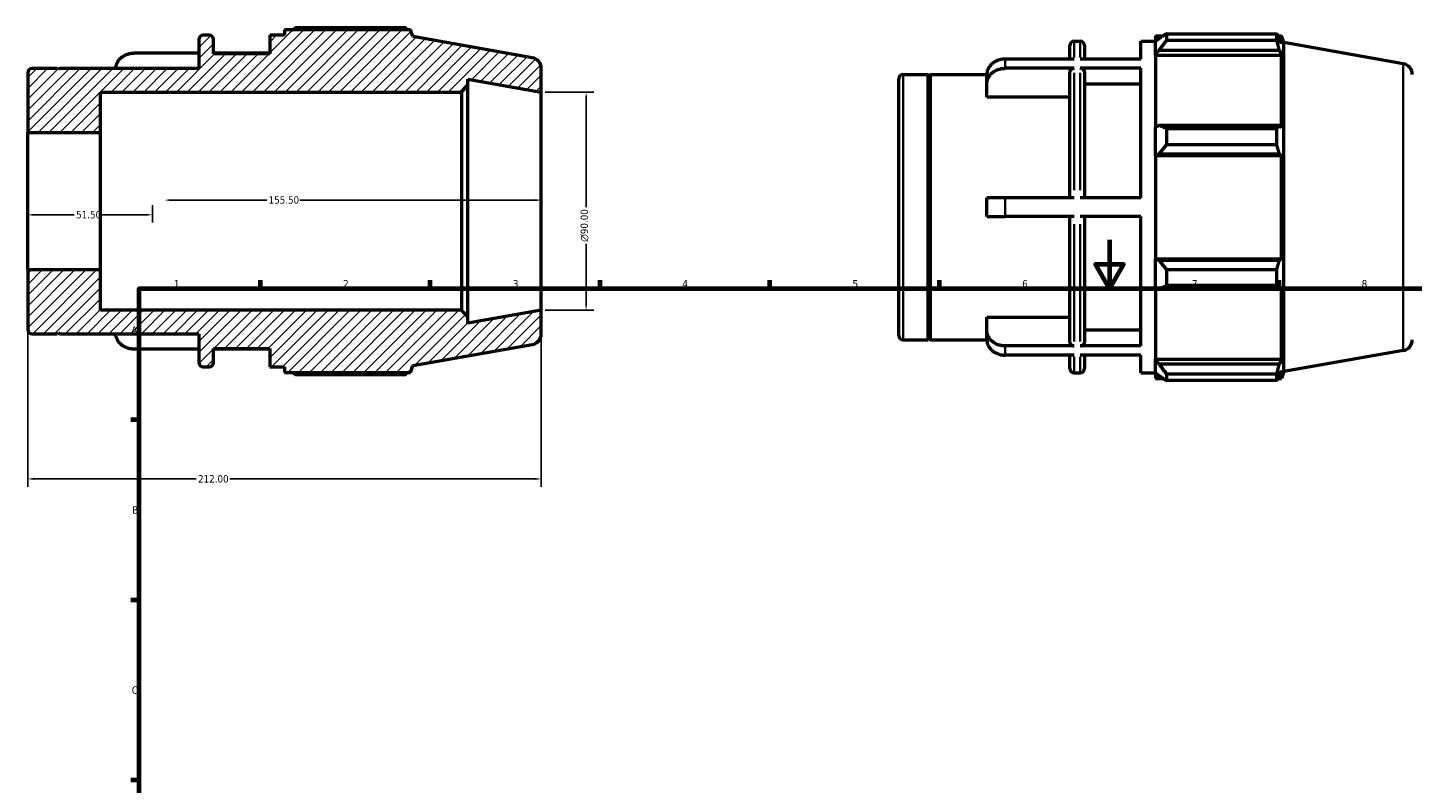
# Model space of a CAD drawing. Header units: millimetres. Extents: x -26 to 927, y -47 to 734.
# Tile 2 of 4: x -26 to 546, y 370 to 682. Entities that reach past the tile are written whole.
import ezdxf

# ---------------------------------------------------------------- set-up
doc = ezdxf.new("R2010")
doc.units = ezdxf.units.MM
for name, color, linetype, lineweight in [('Border (ANSI)', 7, 'Continuous', 70), ('Dimension (ANSI)', 7, 'Continuous', 25), ('Hatch (ANSI)', 7, 'Continuous', 18), ('Visible (ANSI)', 7, 'Continuous', 50), ('Visible Narrow (ANSI)', 7, 'Continuous', 35)]:
    doc.layers.add(name, color=color, linetype=linetype, lineweight=lineweight)
doc.styles.add('Note Text (ANSI)', font='tahoma.ttf')
doc.dimstyles.new('Default - mm (ANSI)', dxfattribs={"dimtxt": 3.048, "dimasz": 2.5, "dimexe": 3.175, "dimexo": 1.6002, "dimgap": 0.8, "dimtad": 0, "dimtoh": 1, "dimrnd": 1e-08, "dimzin": 4, "dimdsep": 46, "dimtxsty": 'Note Text (ANSI)', "dimcen": 0.09, "dimdle": 10, "dimclrd": 256, "dimclre": 256, "dimclrt": 256, "dimadec": 1, "dimazin": 1, "dimtfac": 1, "dimtofl": 0, "dimtmove": 0, "dimatfit": 3, "dimfxl": 1, "dimtolj": 1, "dimtzin": 4, "dimlwd": -1, "dimlwe": -1, "dimarcsym": 0})

# ---------------------------------------------------------------- blocks, each defined once
blk = doc.blocks.new('Borders Default Border')
at = {"layer": 'Border (ANSI)'}
for p, q in [((70.08, 574), (70.08, 577.45)), ((140.17, 574), (140.17, 577.45)), ((210.25, 574), (210.25, 577.45)), ((280.33, 574), (280.33, 577.45)), ((350.42, 574), (350.42, 577.45)), ((490.58, 574), (490.58, 577.45)), ((20, 519.75), (16.55, 519.75)), ((20, 445.5), (16.55, 445.5)), ((20, 371.25), (16.55, 371.25))]:
    blk.add_line(p, q, dxfattribs=at)
at = {"layer": 'Border (ANSI)', "flags": 128}
for points in [[(420.5, 594), (420.5, 574), (414.73, 584), (426.27, 584), (420.5, 574)], [(20, 20), (20, 574), (821, 574), (821, 20), (20, 20)]]:
    blk.add_lwpolyline(points, dxfattribs=at)
at = {"layer": 'Border (ANSI)', "char_height": 3.05, "attachment_point": 7, "style": 'Note Text (ANSI)'}
for s, insert in [('1', (34.35, 574.4)), ('2', (104.2, 574.4)), ('3', (174.26, 574.34)), ('4', (244.23, 574.4)), ('5', (314.48, 574.34)), ('6', (384.49, 574.34)), ('7', (454.6, 574.4)), ('8', (524.63, 574.33)), ('A', (16.78, 555.35)), ('B', (17.15, 481.1)), ('C', (16.95, 406.8))]:
    blk.add_mtext(s, dxfattribs=dict(at, insert=insert))
blk = doc.blocks.new('*D7')
at = {"layer": 'Defpoints', "color": 0, "transparency": 16777216}
for p in [(186, 655), (186, 565), (204.51, 565)]:
    blk.add_point(p, dxfattribs=at)
at = {"layer": 'Dimension (ANSI)', "transparency": 16777216}
for p, q in [((187.6, 655), (207.69, 655)), ((204.51, 652.5), (204.51, 607.57)), ((204.51, 567.5), (204.51, 592.43)), ((187.6, 565), (207.69, 565))]:
    blk.add_line(p, q, dxfattribs=at)
for points in [[(204.1, 652.5), (204.93, 652.5), (204.51, 655)], [(204.1, 567.5), (204.93, 567.5), (204.51, 565)]]:
    blk.add_solid(points, dxfattribs=at)
at = {"layer": 'Dimension (ANSI)', "transparency": 16777216, "insert": (202.22, 593.23), "char_height": 3.048, "attachment_point": 1, "rotation": 90, "style": 'Note Text (ANSI)'}
blk.add_mtext('\\A1;\\fAIGDT|b0|i0;\\H3.0480;\\ln\\fTahoma|b0|i0;\\H3.0480;90.00', dxfattribs=at)
blk = doc.blocks.new('*D8')
at = {"layer": 'Defpoints', "color": 0, "transparency": 16777216}
for p in [(-26, 581.67), (186, 565), (-26, 495.43)]:
    blk.add_point(p, dxfattribs=at)
at = {"layer": 'Dimension (ANSI)', "transparency": 16777216}
for p, q in [((-26, 580.07), (-26, 492.25)), ((186, 563.4), (186, 492.25)), ((-23.5, 495.43), (43.54, 495.43)), ((183.5, 495.43), (57.46, 495.43))]:
    blk.add_line(p, q, dxfattribs=at)
for points in [[(-23.5, 495.84), (-23.5, 495.01), (-26, 495.43)], [(183.5, 495.84), (183.5, 495.01), (186, 495.43)]]:
    blk.add_solid(points, dxfattribs=at)
at = {"layer": 'Dimension (ANSI)', "transparency": 16777216, "insert": (44.34, 497.01), "char_height": 3.048, "attachment_point": 1, "style": 'Note Text (ANSI)'}
blk.add_mtext('\\A1;212.00', dxfattribs=at)
blk = doc.blocks.new('*D9')
at = {"layer": 'Defpoints', "color": 0, "transparency": 16777216}
for p in [(30.5, 610.43), (30.5, 610), (186, 610)]:
    blk.add_point(p, dxfattribs=at)
at = {"layer": 'Dimension (ANSI)', "transparency": 16777216}
for p, q in [((33, 610.43), (72.66, 610.43)), ((183.5, 610.43), (86.34, 610.43))]:
    blk.add_line(p, q, dxfattribs=at)
for points in [[(33, 610.84), (33, 610.01), (30.5, 610.43)], [(183.5, 610.84), (183.5, 610.01), (186, 610.43)]]:
    blk.add_solid(points, dxfattribs=at)
at = {"layer": 'Dimension (ANSI)', "transparency": 16777216, "insert": (73.46, 612.01), "char_height": 3.048, "attachment_point": 1, "style": 'Note Text (ANSI)'}
blk.add_mtext('\\A1;155.50', dxfattribs=at)
blk = doc.blocks.new('*D10')
at = {"layer": 'Defpoints', "color": 0, "transparency": 16777216}
for p in [(-26, 610), (25.5, 610), (25.5, 604.35)]:
    blk.add_point(p, dxfattribs=at)
at = {"layer": 'Dimension (ANSI)', "transparency": 16777216}
for p, q in [((25.5, 608.4), (25.5, 601.18)), ((-23.5, 604.35), (-6.8, 604.35)), ((23, 604.35), (4.8, 604.35))]:
    blk.add_line(p, q, dxfattribs=at)
for points in [[(-23.5, 604.77), (-23.5, 603.93), (-26, 604.35)], [(23, 604.77), (23, 603.93), (25.5, 604.35)]]:
    blk.add_solid(points, dxfattribs=at)
at = {"layer": 'Dimension (ANSI)', "transparency": 16777216, "insert": (-6, 605.94), "char_height": 3.048, "attachment_point": 1, "style": 'Note Text (ANSI)'}
blk.add_mtext('\\A1;51.50', dxfattribs=at)

msp = doc.modelspace()

# ---------------------------------------------------------------- hatches: boundary and pattern name
at = {"layer": 'Hatch (ANSI)'}
h = msp.add_hatch(dxfattribs=at)
h.set_pattern_fill('ANSI31', color=256, scale=25.4, style=0)
h.set_pattern_definition([(45, (0, 0), (-2.245064, 2.245064), [])])
edge = h.paths.add_edge_path()
edge.add_ellipse((181.5, 555.276), major_axis=(0.781, -4.432), ratio=1, start_angle=0, end_angle=80)
edge.add_line((186, 555.276), (186, 565))
edge.add_line((186, 565), (155.714, 559.66))
edge.add_line((155.714, 559.66), (155.714, 562.3))
edge.add_line((155.714, 562.3), (153.014, 565))
edge.add_line((153.014, 565), (4, 565))
edge.add_line((4, 565), (4, 581.672))
edge.add_line((4, 581.672), (-26, 581.672))
edge.add_line((-26, 581.672), (-26, 557.08))
edge.add_ellipse((-24.2, 557.08), major_axis=(-1.8, 0), ratio=1, start_angle=0, end_angle=90)
edge.add_line((-24.2, 555.28), (-13.9, 555.28))
edge.add_line((-13.9, 555.28), (-13.4, 555.78))
edge.add_line((-13.4, 555.78), (-12.9, 555.28))
edge.add_line((-12.9, 555.28), (44.667, 555.28))
edge.add_line((44.667, 555.28), (44.667, 543.4))
edge.add_ellipse((46.467, 543.4), major_axis=(-1.8, 0), ratio=1, start_angle=0, end_angle=90)
edge.add_line((46.467, 541.6), (48.924, 541.6))
edge.add_ellipse((48.924, 543.4), major_axis=(0, -1.8), ratio=1, start_angle=0, end_angle=90)
edge.add_line((50.724, 543.4), (50.724, 549.2))
edge.add_line((50.724, 549.2), (73.943, 549.2))
edge.add_line((73.943, 549.2), (73.943, 541.6))
edge.add_line((73.943, 541.6), (80, 541.6))
edge.add_line((80, 541.6), (80, 539.32))
edge.add_line((80, 539.32), (131.968, 539.32))
edge.add_line((131.968, 539.32), (133, 542.155))
edge.add_line((133, 542.155), (182.281, 550.844))
edge = h.paths.add_edge_path()
edge.add_ellipse((181.5, 664.724), major_axis=(4.5, 0), ratio=1, start_angle=0, end_angle=80)
edge.add_line((182.281, 669.156), (133, 677.845))
edge.add_line((133, 677.845), (131.968, 680.68))
edge.add_line((131.968, 680.68), (80, 680.68))
edge.add_line((80, 680.68), (80, 678.4))
edge.add_line((80, 678.4), (73.943, 678.4))
edge.add_line((73.943, 678.4), (73.943, 670.8))
edge.add_line((73.943, 670.8), (50.724, 670.8))
edge.add_line((50.724, 670.8), (50.724, 676.6))
edge.add_ellipse((48.924, 676.6), major_axis=(1.8, 0), ratio=1, start_angle=0, end_angle=90)
edge.add_line((48.924, 678.4), (46.467, 678.4))
edge.add_ellipse((46.467, 676.6), major_axis=(0, 1.8), ratio=1, start_angle=0, end_angle=90)
edge.add_line((44.667, 676.6), (44.667, 664.72))
edge.add_line((44.667, 664.72), (-12.9, 664.72))
edge.add_line((-12.9, 664.72), (-13.4, 664.22))
edge.add_line((-13.4, 664.22), (-13.9, 664.72))
edge.add_line((-13.9, 664.72), (-24.2, 664.72))
edge.add_ellipse((-24.2, 662.92), major_axis=(0, 1.8), ratio=1, start_angle=0, end_angle=90)
edge.add_line((-26, 662.92), (-26, 638.328))
edge.add_line((-26, 638.328), (4, 638.328))
edge.add_line((4, 638.328), (4, 655))
edge.add_line((4, 655), (153.014, 655))
edge.add_line((153.014, 655), (155.714, 657.7))
edge.add_line((155.714, 657.7), (155.714, 660.34))
edge.add_line((155.714, 660.34), (186, 655))
edge.add_line((186, 655), (186, 664.724))

# ---------------------------------------------------------------- linework, layer by layer
at = {"layer": 'Visible (ANSI)'}
for p, q in [((131.968, 680.68), (80, 680.68)), ((80, 680.68), (80, 678.4)), ((130.032, 681.511), (84.56, 681.511)), ((133, 677.845), (131.968, 680.68)), ((44.667, 676.6), (44.667, 664.72)), ((48.924, 678.4), (46.467, 678.4)), ((50.724, 670.8), (50.724, 676.6)), ((80, 678.4), (73.943, 678.4)), ((73.943, 678.4), (73.943, 670.8)), ((182.281, 669.156), (133, 677.845)), ((405.998, 675.925), (408.455, 675.925)), ((433.474, 668.569), (433.474, 675.925)), ((433.474, 675.925), (439.531, 675.925)), ((439.531, 678.205), (439.531, 675.658)), ((439.531, 678.205), (442.767, 678.205)), ((441.051, 677.108), (439.531, 675.658)), ((439.531, 670.893), (439.531, 675.658)), ((444.091, 679.035), (444.091, 676.287)), ((444.091, 679.035), (489.563, 679.035)), ((489.563, 676.287), (444.091, 676.287)), ((489.563, 676.287), (489.563, 679.035)), ((490.045, 678.205), (491.499, 678.205)), ((491.499, 674.933), (490.67, 677.108)), ((492.531, 675.37), (491.499, 678.205)), ((491.499, 674.933), (491.499, 678.205)), ((492.531, 539.679), (492.531, 675.37)), ((541.813, 666.68), (492.531, 675.37)), ((44.667, 671.045), (17.943, 671.045)), ((73.943, 671.045), (50.724, 671.045)), ((73.943, 670.8), (50.724, 670.8)), ((404.198, 668.569), (404.198, 674.125)), ((410.255, 674.125), (410.255, 668.569)), ((439.531, 670.893), (441.051, 672.241)), ((439.531, 670.219), (439.531, 670.893)), ((439.531, 670.219), (439.531, 640.512)), ((439.531, 670.219), (491.499, 670.219)), ((441.051, 672.241), (490.67, 672.241)), ((490.67, 672.241), (491.499, 670.219)), ((491.499, 640.161), (491.499, 670.219)), ((-13.9, 664.72), (-24.2, 664.72)), ((-13.4, 664.22), (-13.9, 664.72)), ((-12.9, 664.72), (-13.4, 664.22)), ((44.667, 664.72), (-12.9, 664.72)), ((186, 655), (186, 664.724)), ((405.998, 668.569), (377.474, 668.569)), ((405.998, 664.769), (377.474, 664.769)), ((404.198, 611.325), (404.198, 663.208)), ((433.474, 668.569), (408.455, 668.569)), ((433.474, 664.769), (408.455, 664.769)), ((410.255, 663.208), (410.255, 611.325)), ((433.474, 611.325), (433.474, 664.769)), ((-26, 662.92), (-26, 638.328)), ((153.014, 655), (155.714, 657.7)), ((155.714, 657.7), (155.714, 660.34)), ((155.714, 660.34), (186, 655)), ((155.714, 562.3), (155.714, 657.7)), ((333.531, 554.605), (333.531, 660.445)), ((335.331, 662.245), (345.631, 662.245)), ((345.631, 552.805), (345.631, 662.245)), ((346.131, 661.745), (345.631, 662.245)), ((346.131, 661.745), (346.631, 662.245)), ((346.131, 553.305), (346.131, 661.745)), ((346.631, 552.805), (346.631, 662.245)), ((346.631, 662.245), (369.88, 662.245)), ((369.874, 658.176), (369.874, 661.976)), ((369.874, 652.899), (369.874, 658.176)), ((433.474, 658.176), (410.255, 658.176)), ((4, 638.328), (4, 655)), ((4, 655), (153.014, 655)), ((153.014, 655), (153.014, 565)), ((186, 565), (186, 655)), ((404.198, 652.899), (369.874, 652.899)), ((441.051, 641.214), (439.531, 640.512)), ((439.531, 629.007), (439.531, 640.512)), ((490.67, 641.214), (441.051, 641.214)), ((491.499, 640.161), (490.67, 641.214)), ((-26, 638.328), (4, 638.328)), ((-26, 581.672), (-26, 638.328)), ((4, 581.672), (4, 638.328)), ((444.091, 639.893), (444.091, 633.259)), ((444.091, 639.893), (489.563, 639.893)), ((489.563, 633.259), (489.563, 639.893)), ((439.531, 629.007), (441.051, 629.464)), ((439.531, 628.779), (439.531, 629.007)), ((439.531, 628.779), (439.531, 586.271)), ((439.531, 628.779), (491.499, 628.779)), ((441.051, 629.464), (490.67, 629.464)), ((489.563, 633.259), (444.091, 633.259)), ((490.67, 629.464), (491.499, 628.779)), ((491.499, 586.271), (491.499, 628.779)), ((369.874, 603.725), (369.874, 611.325)), ((405.998, 611.325), (377.474, 611.325)), ((433.474, 611.325), (408.455, 611.325)), ((405.998, 603.725), (377.474, 603.725)), ((404.198, 551.841), (404.198, 603.725)), ((433.474, 603.725), (408.455, 603.725)), ((410.255, 603.725), (410.255, 551.841)), ((433.474, 550.28), (433.474, 603.725)), ((439.531, 586.042), (439.531, 586.271)), ((439.531, 586.271), (491.499, 586.271)), ((439.531, 574.537), (439.531, 586.042)), ((441.051, 585.585), (439.531, 586.042)), ((490.67, 585.585), (441.051, 585.585)), ((491.499, 586.271), (490.67, 585.585)), ((4, 581.672), (-26, 581.672)), ((-26, 581.672), (-26, 557.08)), ((4, 565), (4, 581.672)), ((444.091, 581.791), (444.091, 575.156)), ((444.091, 581.791), (489.563, 581.791)), ((489.563, 575.156), (489.563, 581.791)), ((439.531, 574.537), (441.051, 573.835)), ((439.531, 574.537), (439.531, 544.831)), ((441.051, 573.835), (490.67, 573.835)), ((489.563, 575.156), (444.091, 575.156)), ((490.67, 573.835), (491.499, 574.888)), ((491.499, 544.831), (491.499, 574.888)), ((153.014, 565), (4, 565)), ((155.714, 562.3), (153.014, 565)), ((186, 565), (155.714, 559.66)), ((155.714, 559.66), (155.714, 562.3)), ((186, 555.276), (186, 565)), ((369.874, 556.873), (369.874, 562.15)), ((369.874, 562.15), (404.198, 562.15)), ((-24.2, 555.28), (-13.9, 555.28)), ((-13.9, 555.28), (-13.4, 555.78)), ((-13.4, 555.78), (-12.9, 555.28)), ((-12.9, 555.28), (44.667, 555.28)), ((44.667, 555.28), (44.667, 543.4)), ((369.874, 553.073), (369.874, 556.873)), ((410.255, 556.873), (433.474, 556.873)), ((44.667, 548.955), (17.943, 548.955)), ((50.724, 543.4), (50.724, 549.2)), ((50.724, 549.2), (73.943, 549.2)), ((73.943, 548.955), (50.724, 548.955)), ((73.943, 549.2), (73.943, 541.6)), ((133, 542.155), (182.281, 550.844)), ((335.331, 552.805), (345.631, 552.805)), ((346.131, 553.305), (345.631, 552.805)), ((346.131, 553.305), (346.631, 552.805)), ((346.631, 552.805), (369.88, 552.805)), ((405.998, 550.28), (377.474, 550.28)), ((433.474, 550.28), (408.455, 550.28)), ((405.998, 546.48), (377.474, 546.48)), ((404.198, 540.925), (404.198, 546.48)), ((433.474, 546.48), (408.455, 546.48)), ((410.255, 546.48), (410.255, 540.925)), ((433.474, 539.125), (433.474, 546.48)), ((439.531, 544.157), (439.531, 544.831)), ((439.531, 544.831), (491.499, 544.831)), ((439.531, 539.391), (439.531, 544.157)), ((441.051, 542.808), (439.531, 544.157)), ((491.499, 544.831), (490.67, 542.808)), ((541.813, 548.369), (492.531, 539.679)), ((46.467, 541.6), (48.924, 541.6)), ((73.943, 541.6), (80, 541.6)), ((80, 541.6), (80, 539.32)), ((80, 539.32), (131.968, 539.32)), ((84.56, 538.489), (130.032, 538.489)), ((131.968, 539.32), (133, 542.155)), ((405.998, 539.125), (408.455, 539.125)), ((433.474, 539.125), (439.531, 539.125)), ((439.531, 539.391), (441.051, 537.941)), ((439.531, 539.391), (439.531, 536.845)), ((490.67, 542.808), (441.051, 542.808)), ((444.091, 538.762), (444.091, 536.014)), ((444.091, 538.762), (489.563, 538.762)), ((489.563, 536.014), (489.563, 538.762)), ((490.67, 537.941), (491.499, 540.116)), ((491.499, 536.845), (491.499, 540.116)), ((492.531, 539.679), (491.499, 536.845)), ((439.531, 536.845), (442.767, 536.845)), ((489.563, 536.014), (444.091, 536.014)), ((490.045, 536.845), (491.499, 536.845))]:
    msp.add_line(p, q, dxfattribs=at)
for centre, radius, start, end in [((46.467, 676.6), 1.8, 90, 180), ((48.924, 676.6), 1.8, 0, 90), ((405.998, 674.125), 1.8, 90, 180), ((408.455, 674.125), 1.8, 0, 90), ((181.5, 664.724), 4.5, 0, 80), ((-24.2, 662.92), 1.8, 90, 180), ((541.031, 662.249), 4.5, 0, 80), ((335.331, 660.445), 1.8, 90, 180), ((-24.2, 557.08), 1.8, 180, 270), ((181.5, 555.276), 4.5, 280, 0), ((335.331, 554.605), 1.8, 180, 270), ((541.031, 552.801), 4.5, 280, 0), ((46.467, 543.4), 1.8, 180, 270), ((48.924, 543.4), 1.8, 270, 0), ((405.998, 540.925), 1.8, 180, 270), ((408.455, 540.925), 1.8, 270, 0)]:
    msp.add_arc(centre, radius, start, end, dxfattribs=at)
for points, weights in [([(83.235, 680.68), (83.887, 681.092), (84.56, 681.511)], [1.00945737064, 1.01109892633, 1.01259310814]), ([(130.514, 680.68), (130.277, 681.092), (130.032, 681.511)], [1.00085899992, 1.0005035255, 1]), ([(444.091, 679.035), (442.51, 678.052), (441.051, 677.108)], [1.01259310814, 1.00909273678, 1.00478356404]), ([(441.051, 672.241), (442.51, 674.223), (444.091, 676.287)], [1.00478356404, 1.00909273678, 1.01259310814]), ([(489.563, 679.035), (490.139, 678.052), (490.67, 677.108)], [1, 1.00118274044, 1.00154862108]), ([(490.67, 672.241), (490.139, 674.223), (489.563, 676.287)], [1.00154862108, 1.00118274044, 1]), ([(444.091, 639.893), (442.51, 640.567), (441.051, 641.214)], [1.01259310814, 1.00909273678, 1.00478356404]), ([(489.563, 639.893), (490.139, 640.567), (490.67, 641.214)], [1, 1.00118274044, 1.00154862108]), ([(441.051, 629.464), (442.51, 631.323), (444.091, 633.259)], [1.00478356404, 1.00909273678, 1.01259310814]), ([(490.67, 629.464), (490.139, 631.323), (489.563, 633.259)], [1.00154862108, 1.00118274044, 1]), ([(444.091, 581.791), (442.51, 583.727), (441.051, 585.585)], [1.01259310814, 1.00909273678, 1.00478356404]), ([(489.563, 581.791), (490.139, 583.727), (490.67, 585.585)], [1, 1.00118274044, 1.00154862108]), ([(441.051, 573.835), (442.51, 574.482), (444.091, 575.156)], [1.00478356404, 1.00909273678, 1.01259310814]), ([(490.67, 573.835), (490.139, 574.482), (489.563, 575.156)], [1.00154862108, 1.00118274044, 1]), ([(84.56, 538.489), (83.887, 538.908), (83.235, 539.32)], [1.01259310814, 1.01109892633, 1.00945737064]), ([(130.032, 538.489), (130.277, 538.908), (130.514, 539.32)], [1, 1.0005035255, 1.00085899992]), ([(444.091, 538.762), (442.51, 540.827), (441.051, 542.808)], [1.01259310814, 1.00909273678, 1.00478356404]), ([(441.051, 537.941), (442.51, 536.997), (444.091, 536.014)], [1.00478356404, 1.00909273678, 1.01259310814]), ([(489.563, 538.762), (490.139, 540.827), (490.67, 542.808)], [1, 1.00118274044, 1.00154862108]), ([(490.67, 537.941), (490.139, 536.997), (489.563, 536.014)], [1.00154862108, 1.00118274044, 1])]:
    msp.add_rational_spline(points, weights, degree=2, dxfattribs=at)
for points, knots in [([(10.349, 664.72), (10.365, 665.05), (10.411, 665.397), (10.589, 666.174), (10.742, 666.6), (11.102, 667.352), (11.341, 667.747), (11.909, 668.485), (12.239, 668.828), (12.902, 669.403), (13.297, 669.688), (14.147, 670.181), (14.603, 670.388), (15.469, 670.699), (15.96, 670.832), (16.962, 671.005), (17.474, 671.045), (17.943, 671.045)], [-1.0960666, -1.0960666, -1.0960666, -1.0960666, -0.9854892, -0.9854892, -0.84445, -0.84445, -0.7035697, -0.7035697, -0.5626893, -0.5626893, -0.4219613, -0.4219613, -0.2812333, -0.2812333, -0.1406167, -0.1406167, 0, 0, 0, 0]), ([(377.474, 668.569), (377.005, 668.569), (376.493, 668.529), (375.491, 668.356), (375, 668.224), (374.134, 667.913), (373.679, 667.706), (372.828, 667.213), (372.433, 666.927), (371.77, 666.352), (371.44, 666.01), (370.872, 665.272), (370.633, 664.877), (370.274, 664.125), (370.12, 663.699), (369.92, 662.828), (369.874, 662.383), (369.874, 661.976)], [0, 0, 0, 0, 0.1406167, 0.1406167, 0.2812333, 0.2812333, 0.4219613, 0.4219613, 0.5626893, 0.5626893, 0.7035697, 0.7035697, 0.84445, 0.84445, 0.9854892, 0.9854892, 1.1265285, 1.1265285, 1.1265285, 1.1265285]), ([(369.874, 658.176), (369.874, 658.583), (369.92, 659.028), (370.12, 659.899), (370.274, 660.325), (370.633, 661.077), (370.872, 661.472), (371.44, 662.21), (371.77, 662.552), (372.433, 663.127), (372.828, 663.413), (373.679, 663.906), (374.134, 664.113), (375, 664.424), (375.491, 664.556), (376.493, 664.729), (377.005, 664.769), (377.474, 664.769)], [-1.1265285, -1.1265285, -1.1265285, -1.1265285, -0.9854892, -0.9854892, -0.84445, -0.84445, -0.7035697, -0.7035697, -0.5626893, -0.5626893, -0.4219613, -0.4219613, -0.2812333, -0.2812333, -0.1406167, -0.1406167, 0, 0, 0, 0]), ([(405.998, 664.769), (405.776, 664.769), (405.515, 664.724), (405.104, 664.577), (404.883, 664.448), (404.568, 664.176), (404.42, 663.984), (404.25, 663.628), (404.198, 663.401), (404.198, 663.208)], [0, 0, 0, 0, 0.06660988, 0.06660988, 0.13327241, 0.13327241, 0.20000048, 0.20000048, 0.26678591, 0.26678591, 0.26678591, 0.26678591]), ([(410.255, 663.208), (410.255, 663.401), (410.203, 663.628), (410.033, 663.984), (409.885, 664.176), (409.57, 664.448), (409.349, 664.577), (408.938, 664.724), (408.677, 664.769), (408.455, 664.769)], [-0.26678591, -0.26678591, -0.26678591, -0.26678591, -0.20000048, -0.20000048, -0.13327241, -0.13327241, -0.06660988, -0.06660988, 0, 0, 0, 0]), ([(377.474, 611.325), (377.005, 611.325), (376.493, 611.325), (375.491, 611.325), (375, 611.325), (374.134, 611.325), (373.679, 611.325), (372.828, 611.325), (372.433, 611.325), (371.77, 611.325), (371.44, 611.325), (370.872, 611.325), (370.633, 611.325), (370.274, 611.325), (370.12, 611.325), (369.92, 611.325), (369.874, 611.325), (369.874, 611.325)], [0, 0, 0, 0, 0.1406167, 0.1406167, 0.2812333, 0.2812333, 0.4219613, 0.4219613, 0.5626893, 0.5626893, 0.7035697, 0.7035697, 0.84445, 0.84445, 0.9854892, 0.9854892, 1.1265285, 1.1265285, 1.1265285, 1.1265285]), ([(369.874, 603.725), (369.874, 603.725), (369.92, 603.725), (370.12, 603.725), (370.274, 603.725), (370.633, 603.725), (370.872, 603.725), (371.44, 603.725), (371.77, 603.725), (372.433, 603.725), (372.828, 603.725), (373.679, 603.725), (374.134, 603.725), (375, 603.725), (375.491, 603.725), (376.493, 603.725), (377.005, 603.725), (377.474, 603.725)], [-1.1265285, -1.1265285, -1.1265285, -1.1265285, -0.9854892, -0.9854892, -0.84445, -0.84445, -0.7035697, -0.7035697, -0.5626893, -0.5626893, -0.4219613, -0.4219613, -0.2812333, -0.2812333, -0.1406167, -0.1406167, 0, 0, 0, 0]), ([(17.943, 548.955), (17.474, 548.955), (16.962, 548.995), (15.96, 549.168), (15.469, 549.301), (14.603, 549.612), (14.147, 549.819), (13.297, 550.312), (12.902, 550.597), (12.239, 551.172), (11.909, 551.515), (11.341, 552.253), (11.102, 552.648), (10.742, 553.4), (10.589, 553.826), (10.411, 554.603), (10.365, 554.95), (10.349, 555.28)], [0, 0, 0, 0, 0.1406167, 0.1406167, 0.2812333, 0.2812333, 0.4219613, 0.4219613, 0.5626893, 0.5626893, 0.7035697, 0.7035697, 0.84445, 0.84445, 0.9854892, 0.9854892, 1.0960666, 1.0960666, 1.0960666, 1.0960666]), ([(377.474, 550.28), (377.005, 550.28), (376.493, 550.32), (375.491, 550.493), (375, 550.626), (374.134, 550.937), (373.679, 551.144), (372.828, 551.636), (372.433, 551.922), (371.77, 552.497), (371.44, 552.84), (370.872, 553.577), (370.633, 553.972), (370.274, 554.724), (370.12, 555.151), (369.92, 556.021), (369.874, 556.466), (369.874, 556.873)], [0, 0, 0, 0, 0.1406167, 0.1406167, 0.2812333, 0.2812333, 0.4219613, 0.4219613, 0.5626893, 0.5626893, 0.7035697, 0.7035697, 0.84445, 0.84445, 0.9854892, 0.9854892, 1.1265285, 1.1265285, 1.1265285, 1.1265285]), ([(369.874, 553.073), (369.874, 552.666), (369.92, 552.221), (370.12, 551.351), (370.274, 550.924), (370.633, 550.172), (370.872, 549.777), (371.44, 549.04), (371.77, 548.697), (372.433, 548.122), (372.828, 547.836), (373.679, 547.344), (374.134, 547.137), (375, 546.826), (375.491, 546.693), (376.493, 546.52), (377.005, 546.48), (377.474, 546.48)], [-1.1265285, -1.1265285, -1.1265285, -1.1265285, -0.9854892, -0.9854892, -0.84445, -0.84445, -0.7035697, -0.7035697, -0.5626893, -0.5626893, -0.4219613, -0.4219613, -0.2812333, -0.2812333, -0.1406167, -0.1406167, 0, 0, 0, 0]), ([(404.198, 551.841), (404.198, 551.649), (404.25, 551.422), (404.42, 551.065), (404.568, 550.873), (404.883, 550.601), (405.104, 550.472), (405.515, 550.325), (405.776, 550.28), (405.998, 550.28)], [-0.26678591, -0.26678591, -0.26678591, -0.26678591, -0.20000048, -0.20000048, -0.13327241, -0.13327241, -0.06660988, -0.06660988, 0, 0, 0, 0]), ([(408.455, 550.28), (408.677, 550.28), (408.938, 550.325), (409.349, 550.472), (409.57, 550.601), (409.885, 550.873), (410.033, 551.065), (410.203, 551.422), (410.255, 551.649), (410.255, 551.841)], [0, 0, 0, 0, 0.06660988, 0.06660988, 0.13327241, 0.13327241, 0.20000048, 0.20000048, 0.26678591, 0.26678591, 0.26678591, 0.26678591])]:
    msp.add_open_spline(points, degree=3, knots=knots, dxfattribs=at)
at = {"layer": 'Visible Narrow (ANSI)'}
for p, q in [((405.998, 675.906), (405.998, 669.275)), ((408.455, 669.275), (408.455, 675.906)), ((377.474, 668.397), (377.474, 664.976)), ((541.813, 549.097), (541.813, 665.952)), ((335.331, 661.571), (335.331, 553.478)), ((405.998, 662.955), (405.998, 614.516)), ((408.455, 614.516), (408.455, 662.955)), ((377.474, 610.945), (377.474, 604.104)), ((405.998, 600.534), (405.998, 552.094)), ((408.455, 552.094), (408.455, 600.534)), ((377.474, 550.073), (377.474, 546.652)), ((405.998, 545.775), (405.998, 539.143)), ((408.455, 539.143), (408.455, 545.775))]:
    msp.add_line(p, q, dxfattribs=at)

# ---------------------------------------------------------------- block references
msp.add_blockref('Borders Default Border', (0, 0))

# ---------------------------------------------------------------- dimensions: what is measured, and where the dimension line sits
at = {"layer": 'Dimension (ANSI)'}
dim = msp.add_linear_dim(base=(204.514, 565), p1=(186, 655), p2=(186, 565), angle=90, text='\\fAIGDT|b0|i0;\\H3.0480;\\ln\\fTahoma|b0|i0;\\H3.0480;<>', dimstyle='Default - mm (ANSI)', override={"dimtoh": 0, "dimdec": 2, "dimtp": 0, "dimtm": 0, "dimtdec": 2, "dimatfit": 1}, dxfattribs=at)
dim.commit()
dim.dimension.update_dxf_attribs({"geometry": '*D7', "text_midpoint": (204.514, 600), "dimtype": 160})
for base, p1, p2, override, picture, middle in [((30.5, 610.426), (186, 610), (30.5, 610), {"dimtoh": 0, "dimdec": 2, "dimse1": 1, "dimse2": 1, "dimtp": 0, "dimtm": 0, "dimtdec": 2, "dimatfit": 1}, '*D9', (79.5, 610.426)), ((25.5, 604.35), (-26, 610), (25.5, 610), {"dimtoh": 0, "dimdec": 2, "dimse1": 1, "dimtp": 0, "dimtm": 0, "dimtdec": 2, "dimatfit": 1}, '*D10', (-1, 604.35)), ((-26, 495.426), (186, 565), (-26, 581.672), {"dimtoh": 0, "dimdec": 2, "dimtp": 0, "dimtm": 0, "dimtdec": 2, "dimatfit": 1}, '*D8', (50.5, 495.426))]:
    dim = msp.add_linear_dim(base=base, p1=p1, p2=p2, angle=180, dimstyle='Default - mm (ANSI)', override=override, dxfattribs=at)
    dim.commit()
    dim.dimension.update_dxf_attribs({"geometry": picture, "text_midpoint": middle, "dimtype": 160})

doc.saveas('drawing.dxf')
